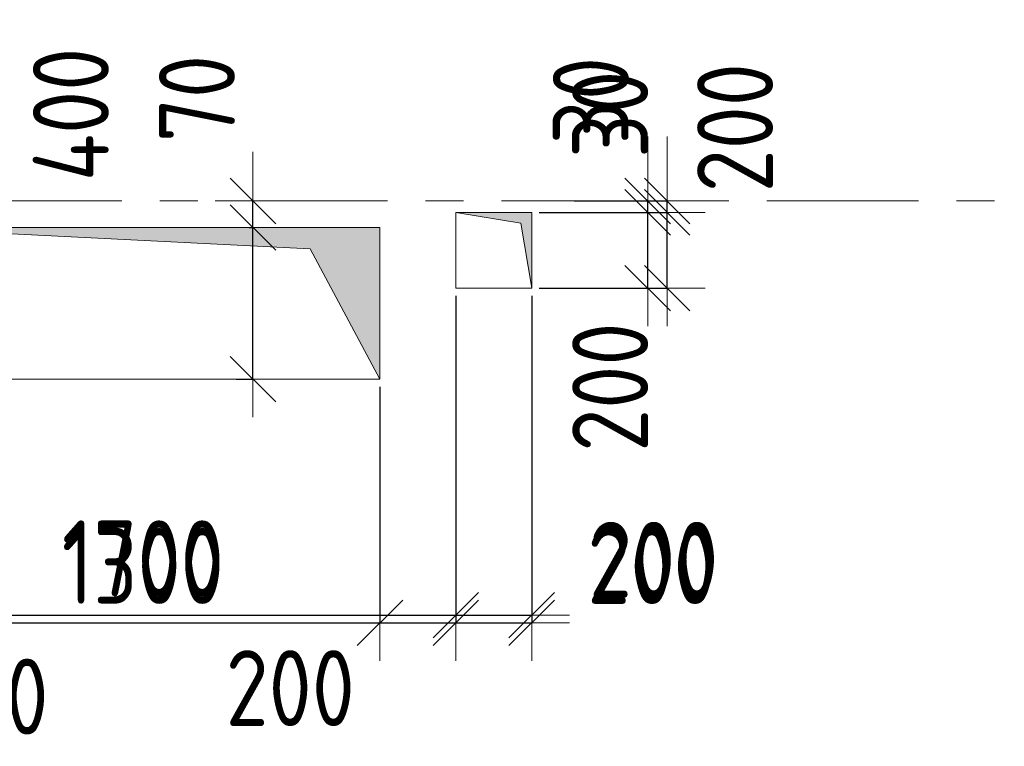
# Model space of a CAD drawing. Header units: metres. Extents: x -38 to 97, y -15 to 21.
# Tile 45 of 139: x 33.9 to 36.5, y 7.56 to 9.48. Entities that reach past the tile are written whole.
import ezdxf

# ---------------------------------------------------------------- set-up
doc = ezdxf.new("R2010")
doc.units = ezdxf.units.M
doc.header["$PDMODE"] = 65
doc.linetypes.add('______11', pattern=[0.5, 0.4, -0.05, 0, -0.05])
doc.linetypes.add('______5', pattern=[1.1, 0.8, -0.1, 0.1, -0.1])
for name, color, linetype, lineweight in [('XR$2$Осевая линия (1)', 7, '______5', 13), ('XR$3$Перекрытие (1)', 7, 'Continuous', 35), ('XR$4$Размерная линия (1)', 7, 'Continuous', 13), ('XR$5$Размерная линия (1)', 7, 'Continuous', 13)]:
    doc.layers.add(name, color=color, linetype=linetype, lineweight=lineweight)
doc.layers.add('XR$3$Макрос проема_ отверстия', color=7, linetype='Continuous', lineweight=13, true_color=0x2d2d2d)
doc.styles.add('ISOCPEUR', font='txt')
doc.dimstyles.new('DIMSTYLE_3', dxfattribs={"dimtxt": 0.2, "dimasz": 0.2, "dimexe": 0, "dimexo": 0, "dimgap": 0.1, "dimtad": 2, "dimdec": 0, "dimlfac": 1000, "dimrnd": 5, "dimzin": 12, "dimdsep": 46, "dimtxsty": 'ISOCPEUR', "dimblk1": 'ALL_ML_STRICH', "dimblk2": 'ALL_ML_STRICH', "dimsah": 1, "dimcen": 0, "dimclrd": 7, "dimclre": 256, "dimclrt": 7, "dimadec": 0, "dimazin": 0, "dimtfac": 1, "dimtdec": 0, "dimtix": 1, "dimtmove": 2, "dimatfit": 3, "dimfxl": 0, "dimtzin": 0, "dimlwd": 0, "dimlwe": -3, "dimarcsym": 0})
doc.dimstyles.new('DIMSTYLE_6', dxfattribs={"dimtxt": 0.2, "dimasz": 0.2, "dimexe": 0, "dimexo": 0, "dimgap": 0.1, "dimtad": 2, "dimdec": 0, "dimlfac": 1000, "dimrnd": 5, "dimzin": 12, "dimdsep": 46, "dimtxsty": 'ISOCPEUR', "dimblk1": 'ALL_ML_STRICH', "dimblk2": 'ALL_ML_STRICH', "dimsah": 1, "dimcen": 0, "dimclrd": 7, "dimclre": 256, "dimclrt": 7, "dimadec": 0, "dimazin": 0, "dimtfac": 1, "dimtdec": 0, "dimtix": 1, "dimtmove": 2, "dimatfit": 3, "dimfxl": 0, "dimtvp": 1.2, "dimtzin": 0, "dimlwd": 0, "dimlwe": -3, "dimarcsym": 0})
doc.dimstyles.new('DIMSTYLE_7', dxfattribs={"dimtxt": 0.2, "dimasz": 0.2, "dimexe": 0, "dimexo": 0, "dimgap": 0.1, "dimtad": 0, "dimdec": 0, "dimlfac": 1000, "dimrnd": 5, "dimzin": 12, "dimdsep": 46, "dimtxsty": 'ISOCPEUR', "dimblk1": 'ALL_ML_STRICH', "dimblk2": 'ALL_ML_STRICH', "dimsah": 1, "dimcen": 0, "dimclrd": 7, "dimclre": 256, "dimclrt": 7, "dimadec": 0, "dimazin": 0, "dimtfac": 1, "dimtdec": 0, "dimtix": 1, "dimtmove": 2, "dimatfit": 3, "dimfxl": 0, "dimtvp": 1.2, "dimtzin": 0, "dimlwd": 0, "dimlwe": -3, "dimarcsym": 0})

# ---------------------------------------------------------------- blocks, each defined once
blk = doc.blocks.new('Отображение проема', base_point=(-1.1579, -49.3094))
at = {"layer": 'XR$3$Макрос проема_ отверстия', "true_color": 0x000000, "transparency": 33554687}
blk.add_hatch(color=18, dxfattribs=at).paths.add_polyline_path([(-1.1579, -50.1094), (-1.0448, -49.4225), (-0.3579, -49.3094), (-1.1579, -49.3094)])
at = {"layer": 'XR$3$Макрос проема_ отверстия', "transparency": 33554687}
for p, q in [((-1.1579, -50.1094), (-1.1579, -49.3094)), ((-1.1579, -49.3094), (-0.3579, -49.3094)), ((-1.0448, -49.4225), (-0.3579, -49.3094)), ((-1.1579, -50.1094), (-1.0448, -49.4225))]:
    blk.add_line(p, q, dxfattribs=at)
blk = doc.blocks.new('ALL_ML_STRICH')
at = {"color": 0, "linetype": 'ByBlock', "lineweight": -2}
for p, q in [((0, -0.5), (0, 0.5)), ((-0.3, -0.3), (0.3, 0.3)), ((-1, 0), (0.5, 0))]:
    blk.add_line(p, q, dxfattribs=at)
blk = doc.blocks.new('*D303')
at = {"layer": 'DEFPOINTS', "color": 7, "linetype": 'Continuous', "lineweight": 13, "transparency": 33554687}
for p in [(35.27, 8.97), (35.27, 8.77), (35.5559, 8.77)]:
    blk.add_point(p, dxfattribs=at)
at = {"layer": 'XR$4$Размерная линия (1)', "color": 9, "linetype": 'Continuous', "lineweight": -2, "true_color": 0xc7c7c7, "transparency": 33554687}
for p, q in [((35.29, 8.97), (35.5559, 8.97)), ((35.29, 8.77), (35.5559, 8.77))]:
    blk.add_line(p, q, dxfattribs=at)
at = {"layer": 'XR$4$Размерная линия (1)', "color": 7, "linetype": 'Continuous', "lineweight": -2, "transparency": 33554687}
blk.add_line((35.5559, 8.77), (35.5559, 8.97), dxfattribs=at)
at = {"layer": 'XR$4$Размерная линия (1)', "color": 7, "linetype": 'Continuous', "lineweight": 13, "transparency": 33554687, "xscale": 0.2, "yscale": 0.2, "zscale": 0.2}
for p, rotation in [((35.5559, 8.97), 90), ((35.5559, 8.77), 270)]:
    blk.add_blockref('ALL_ML_STRICH', p, dxfattribs=dict(at, rotation=rotation))
at = {"layer": 'XR$4$Размерная линия (1)', "color": 7, "linetype": 'Continuous', "lineweight": 13, "transparency": 33554687, "insert": (35.7861, 9.1932), "char_height": 0.2, "width": 0.5, "attachment_point": 5, "rotation": 90, "style": 'ISOCPEUR'}
blk.add_mtext('\\W0.83;\\A1;{200}', dxfattribs=at)
blk = doc.blocks.new('*D304')
at = {"layer": 'DEFPOINTS', "color": 7, "linetype": 'Continuous', "lineweight": 13, "transparency": 33554687}
for p in [(35.4228, 9), (35.27, 8.97), (35.5559, 8.97)]:
    blk.add_point(p, dxfattribs=at)
at = {"layer": 'XR$4$Размерная линия (1)', "color": 9, "linetype": 'Continuous', "lineweight": -2, "true_color": 0xc7c7c7, "transparency": 33554687}
for p, q in [((35.4428, 9), (35.5559, 9)), ((35.29, 8.97), (35.5559, 8.97))]:
    blk.add_line(p, q, dxfattribs=at)
at = {"layer": 'XR$4$Размерная линия (1)', "color": 7, "linetype": 'Continuous', "lineweight": -2, "transparency": 33554687}
blk.add_line((35.5559, 8.97), (35.5559, 9), dxfattribs=at)
at = {"layer": 'XR$4$Размерная линия (1)', "color": 7, "linetype": 'Continuous', "lineweight": 13, "transparency": 33554687, "xscale": 0.2, "yscale": 0.2, "zscale": 0.2}
for p, rotation in [((35.5559, 8.97), 270), ((35.5559, 9), 90)]:
    blk.add_blockref('ALL_ML_STRICH', p, dxfattribs=dict(at, rotation=rotation))
at = {"layer": 'XR$4$Размерная линия (1)', "color": 7, "linetype": 'Continuous', "lineweight": 13, "transparency": 33554687, "insert": (35.4058, 9.2645), "char_height": 0.2, "width": 0.333333, "attachment_point": 5, "rotation": 90, "style": 'ISOCPEUR'}
blk.add_mtext('\\W0.83;\\A1;{30}', dxfattribs=at)
blk = doc.blocks.new('*D329')
at = {"layer": 'DEFPOINTS', "color": 7, "linetype": 'Continuous', "lineweight": 13, "transparency": 33554687}
for p in [(35.05, 8.77), (33.35, 8.53), (33.35, 7.9077)]:
    blk.add_point(p, dxfattribs=at)
at = {"layer": 'XR$4$Размерная линия (1)', "color": 9, "linetype": 'Continuous', "lineweight": -2, "true_color": 0xc7c7c7, "transparency": 33554687}
for p, q in [((35.05, 8.75), (35.05, 7.9077)), ((33.35, 8.51), (33.35, 7.9077))]:
    blk.add_line(p, q, dxfattribs=at)
at = {"layer": 'XR$4$Размерная линия (1)', "color": 7, "linetype": 'Continuous', "lineweight": -2, "transparency": 33554687}
blk.add_line((33.35, 7.9077), (35.05, 7.9077), dxfattribs=at)
at = {"layer": 'XR$4$Размерная линия (1)', "color": 7, "linetype": 'Continuous', "lineweight": 13, "transparency": 33554687, "xscale": 0.2, "yscale": 0.2, "zscale": 0.2, "rotation": 180}
blk.add_blockref('ALL_ML_STRICH', (33.35, 7.9077), dxfattribs=at)
at = {"layer": 'XR$4$Размерная линия (1)', "color": 7, "linetype": 'Continuous', "lineweight": 13, "transparency": 33554687, "xscale": 0.2, "yscale": 0.2, "zscale": 0.2}
blk.add_blockref('ALL_ML_STRICH', (35.05, 7.9077), dxfattribs=at)
at = {"layer": 'XR$4$Размерная линия (1)', "color": 7, "linetype": 'Continuous', "lineweight": 13, "transparency": 33554687, "insert": (34.225, 8.0577), "char_height": 0.2, "width": 0.666667, "attachment_point": 5, "style": 'ISOCPEUR'}
blk.add_mtext('\\W0.83;\\A1;{1700}', dxfattribs=at)
blk = doc.blocks.new('*D330')
at = {"layer": 'DEFPOINTS', "color": 7, "linetype": 'Continuous', "lineweight": 13, "transparency": 33554687}
for p in [(35.05, 8.77), (35.25, 8.77), (35.05, 7.9077)]:
    blk.add_point(p, dxfattribs=at)
at = {"layer": 'XR$4$Размерная линия (1)', "color": 9, "linetype": 'Continuous', "lineweight": -2, "true_color": 0xc7c7c7, "transparency": 33554687}
for p, q in [((35.05, 8.75), (35.05, 7.9077)), ((35.25, 8.75), (35.25, 7.9077))]:
    blk.add_line(p, q, dxfattribs=at)
at = {"layer": 'XR$4$Размерная линия (1)', "color": 7, "linetype": 'Continuous', "lineweight": -2, "transparency": 33554687}
blk.add_line((35.05, 7.9077), (35.25, 7.9077), dxfattribs=at)
at = {"layer": 'XR$4$Размерная линия (1)', "color": 7, "linetype": 'Continuous', "lineweight": 13, "transparency": 33554687, "xscale": 0.2, "yscale": 0.2, "zscale": 0.2, "rotation": 180}
blk.add_blockref('ALL_ML_STRICH', (35.05, 7.9077), dxfattribs=at)
at = {"layer": 'XR$4$Размерная линия (1)', "color": 7, "linetype": 'Continuous', "lineweight": 13, "transparency": 33554687, "xscale": 0.2, "yscale": 0.2, "zscale": 0.2}
blk.add_blockref('ALL_ML_STRICH', (35.25, 7.9077), dxfattribs=at)
at = {"layer": 'XR$4$Размерная линия (1)', "color": 7, "linetype": 'Continuous', "lineweight": 13, "transparency": 33554687, "insert": (35.5719, 8.0539), "char_height": 0.2, "width": 0.5, "attachment_point": 5, "style": 'ISOCPEUR'}
blk.add_mtext('\\W0.83;\\A1;{200}', dxfattribs=at)
blk = doc.blocks.new('*D636')
at = {"layer": 'DEFPOINTS', "color": 7, "linetype": 'Continuous', "lineweight": 13, "transparency": 33554687}
for p in [(34.5253, 8.93), (34.4911, 8.53), (34.5153, 8.53)]:
    blk.add_point(p, dxfattribs=at)
at = {"layer": 'XR$5$Размерная линия (1)', "color": 9, "linetype": 'Continuous', "lineweight": -2, "true_color": 0xc7c7c7, "transparency": 33554687}
for p, q in [((34.5053, 8.93), (34.5153, 8.93)), ((34.4711, 8.53), (34.5153, 8.53))]:
    blk.add_line(p, q, dxfattribs=at)
at = {"layer": 'XR$5$Размерная линия (1)', "color": 7, "linetype": 'Continuous', "lineweight": -2, "transparency": 33554687}
blk.add_line((34.5153, 8.53), (34.5153, 8.93), dxfattribs=at)
at = {"layer": 'XR$5$Размерная линия (1)', "color": 7, "linetype": 'Continuous', "lineweight": 13, "transparency": 33554687, "xscale": 0.2, "yscale": 0.2, "zscale": 0.2}
for p, rotation in [((34.5153, 8.93), 90), ((34.5153, 8.53), 270)]:
    blk.add_blockref('ALL_ML_STRICH', p, dxfattribs=dict(at, rotation=rotation))
at = {"layer": 'XR$5$Размерная линия (1)', "color": 7, "linetype": 'Continuous', "lineweight": 13, "transparency": 33554687, "insert": (34.0352, 9.228), "char_height": 0.2, "width": 0.5, "attachment_point": 5, "rotation": 90, "style": 'ISOCPEUR'}
blk.add_mtext('\\W0.83;\\A1;{400}', dxfattribs=at)
blk = doc.blocks.new('*D637')
at = {"layer": 'DEFPOINTS', "color": 7, "linetype": 'Continuous', "lineweight": 13, "transparency": 33554687}
for p in [(34.5339, 9), (34.5153, 8.93), (34.5253, 8.93)]:
    blk.add_point(p, dxfattribs=at)
at = {"layer": 'XR$5$Размерная линия (1)', "color": 9, "linetype": 'Continuous', "lineweight": -2, "true_color": 0xc7c7c7, "transparency": 33554687}
for p, q in [((34.5139, 9), (34.5153, 9)), ((34.5053, 8.93), (34.5153, 8.93))]:
    blk.add_line(p, q, dxfattribs=at)
at = {"layer": 'XR$5$Размерная линия (1)', "color": 7, "linetype": 'Continuous', "lineweight": -2, "transparency": 33554687}
blk.add_line((34.5153, 8.93), (34.5153, 9), dxfattribs=at)
at = {"layer": 'XR$5$Размерная линия (1)', "color": 7, "linetype": 'Continuous', "lineweight": 13, "transparency": 33554687, "xscale": 0.2, "yscale": 0.2, "zscale": 0.2}
for p, rotation in [((34.5153, 8.93), 270), ((34.5153, 9), 90)]:
    blk.add_blockref('ALL_ML_STRICH', p, dxfattribs=dict(at, rotation=rotation))
at = {"layer": 'XR$5$Размерная линия (1)', "color": 7, "linetype": 'Continuous', "lineweight": 13, "transparency": 33554687, "insert": (34.3675, 9.2701), "char_height": 0.2, "width": 0.333333, "attachment_point": 5, "rotation": 90, "style": 'ISOCPEUR'}
blk.add_mtext('\\W0.83;\\A1;{70}', dxfattribs=at)
blk = doc.blocks.new('*D640')
at = {"layer": 'DEFPOINTS', "color": 7, "linetype": 'Continuous', "lineweight": 13, "transparency": 33554687}
for p in [(35.25, 8.97), (35.25, 8.77), (35.6071, 8.77)]:
    blk.add_point(p, dxfattribs=at)
at = {"layer": 'XR$5$Размерная линия (1)', "color": 9, "linetype": 'Continuous', "lineweight": -2, "true_color": 0xc7c7c7, "transparency": 33554687}
for p, q in [((35.27, 8.97), (35.6071, 8.97)), ((35.27, 8.77), (35.6071, 8.77))]:
    blk.add_line(p, q, dxfattribs=at)
at = {"layer": 'XR$5$Размерная линия (1)', "color": 7, "linetype": 'Continuous', "lineweight": -2, "transparency": 33554687}
blk.add_line((35.6071, 8.77), (35.6071, 8.97), dxfattribs=at)
at = {"layer": 'XR$5$Размерная линия (1)', "color": 7, "linetype": 'Continuous', "lineweight": 13, "transparency": 33554687, "xscale": 0.2, "yscale": 0.2, "zscale": 0.2}
for p, rotation in [((35.6071, 8.97), 90), ((35.6071, 8.77), 270)]:
    blk.add_blockref('ALL_ML_STRICH', p, dxfattribs=dict(at, rotation=rotation))
at = {"layer": 'XR$5$Размерная линия (1)', "color": 7, "linetype": 'Continuous', "lineweight": 13, "transparency": 33554687, "insert": (35.4568, 8.5091), "char_height": 0.2, "width": 0.5, "attachment_point": 5, "rotation": 90, "style": 'ISOCPEUR'}
blk.add_mtext('\\W0.83;\\A1;{200}', dxfattribs=at)
blk = doc.blocks.new('*D641')
at = {"layer": 'DEFPOINTS', "color": 7, "linetype": 'Continuous', "lineweight": 13, "transparency": 33554687}
for p in [(35.3418, 9), (35.25, 8.97), (35.6071, 8.97)]:
    blk.add_point(p, dxfattribs=at)
at = {"layer": 'XR$5$Размерная линия (1)', "color": 9, "linetype": 'Continuous', "lineweight": -2, "true_color": 0xc7c7c7, "transparency": 33554687}
for p, q in [((35.3618, 9), (35.6071, 9)), ((35.27, 8.97), (35.6071, 8.97))]:
    blk.add_line(p, q, dxfattribs=at)
at = {"layer": 'XR$5$Размерная линия (1)', "color": 7, "linetype": 'Continuous', "lineweight": -2, "transparency": 33554687}
blk.add_line((35.6071, 8.97), (35.6071, 9), dxfattribs=at)
at = {"layer": 'XR$5$Размерная линия (1)', "color": 7, "linetype": 'Continuous', "lineweight": 13, "transparency": 33554687, "xscale": 0.2, "yscale": 0.2, "zscale": 0.2}
for p, rotation in [((35.6071, 8.97), 270), ((35.6071, 9), 90)]:
    blk.add_blockref('ALL_ML_STRICH', p, dxfattribs=dict(at, rotation=rotation))
at = {"layer": 'XR$5$Размерная линия (1)', "color": 7, "linetype": 'Continuous', "lineweight": 13, "transparency": 33554687, "insert": (35.4568, 9.2284), "char_height": 0.2, "width": 0.333333, "attachment_point": 5, "rotation": 90, "style": 'ISOCPEUR'}
blk.add_mtext('\\W0.83;\\A1;{30}', dxfattribs=at)
blk = doc.blocks.new('*D653')
at = {"layer": 'DEFPOINTS', "color": 7, "linetype": 'Continuous', "lineweight": 13, "transparency": 33554687}
for p in [(33.35, 8.53), (33.55, 8.53), (33.35, 7.8877)]:
    blk.add_point(p, dxfattribs=at)
at = {"layer": 'XR$5$Размерная линия (1)', "color": 9, "linetype": 'Continuous', "lineweight": -2, "true_color": 0xc7c7c7, "transparency": 33554687}
for p, q in [((33.35, 8.51), (33.35, 7.8877)), ((33.55, 8.51), (33.55, 7.8877))]:
    blk.add_line(p, q, dxfattribs=at)
at = {"layer": 'XR$5$Размерная линия (1)', "color": 7, "linetype": 'Continuous', "lineweight": -2, "transparency": 33554687}
blk.add_line((33.35, 7.8877), (33.55, 7.8877), dxfattribs=at)
at = {"layer": 'XR$5$Размерная линия (1)', "color": 7, "linetype": 'Continuous', "lineweight": 13, "transparency": 33554687, "xscale": 0.2, "yscale": 0.2, "zscale": 0.2, "rotation": 180}
blk.add_blockref('ALL_ML_STRICH', (33.35, 7.8877), dxfattribs=at)
at = {"layer": 'XR$5$Размерная линия (1)', "color": 7, "linetype": 'Continuous', "lineweight": 13, "transparency": 33554687, "xscale": 0.2, "yscale": 0.2, "zscale": 0.2}
blk.add_blockref('ALL_ML_STRICH', (33.55, 7.8877), dxfattribs=at)
at = {"layer": 'XR$5$Размерная линия (1)', "color": 7, "linetype": 'Continuous', "lineweight": 13, "transparency": 33554687, "insert": (33.8062, 7.6933), "char_height": 0.2, "width": 0.5, "attachment_point": 5, "style": 'ISOCPEUR'}
blk.add_mtext('\\W0.83;\\A1;{200}', dxfattribs=at)
blk = doc.blocks.new('*D654')
at = {"layer": 'DEFPOINTS', "color": 7, "linetype": 'Continuous', "lineweight": 13, "transparency": 33554687}
for p in [(33.55, 8.53), (34.85, 8.53), (33.55, 7.8877)]:
    blk.add_point(p, dxfattribs=at)
at = {"layer": 'XR$5$Размерная линия (1)', "color": 9, "linetype": 'Continuous', "lineweight": -2, "true_color": 0xc7c7c7, "transparency": 33554687}
for p, q in [((33.55, 8.51), (33.55, 7.8877)), ((34.85, 8.51), (34.85, 7.8877))]:
    blk.add_line(p, q, dxfattribs=at)
at = {"layer": 'XR$5$Размерная линия (1)', "color": 7, "linetype": 'Continuous', "lineweight": -2, "transparency": 33554687}
blk.add_line((33.55, 7.8877), (34.85, 7.8877), dxfattribs=at)
at = {"layer": 'XR$5$Размерная линия (1)', "color": 7, "linetype": 'Continuous', "lineweight": 13, "transparency": 33554687, "xscale": 0.2, "yscale": 0.2, "zscale": 0.2, "rotation": 180}
blk.add_blockref('ALL_ML_STRICH', (33.55, 7.8877), dxfattribs=at)
at = {"layer": 'XR$5$Размерная линия (1)', "color": 7, "linetype": 'Continuous', "lineweight": 13, "transparency": 33554687, "xscale": 0.2, "yscale": 0.2, "zscale": 0.2}
blk.add_blockref('ALL_ML_STRICH', (34.85, 7.8877), dxfattribs=at)
at = {"layer": 'XR$5$Размерная линия (1)', "color": 7, "linetype": 'Continuous', "lineweight": 13, "transparency": 33554687, "insert": (34.225, 8.0377), "char_height": 0.2, "width": 0.666667, "attachment_point": 5, "style": 'ISOCPEUR'}
blk.add_mtext('\\W0.83;\\A1;{1300}', dxfattribs=at)
blk = doc.blocks.new('*D655')
at = {"layer": 'DEFPOINTS', "color": 7, "linetype": 'Continuous', "lineweight": 13, "transparency": 33554687}
for p in [(35.05, 8.77), (34.85, 8.53), (34.85, 7.8877)]:
    blk.add_point(p, dxfattribs=at)
at = {"layer": 'XR$5$Размерная линия (1)', "color": 9, "linetype": 'Continuous', "lineweight": -2, "true_color": 0xc7c7c7, "transparency": 33554687}
for p, q in [((35.05, 8.75), (35.05, 7.8877)), ((34.85, 8.51), (34.85, 7.8877))]:
    blk.add_line(p, q, dxfattribs=at)
at = {"layer": 'XR$5$Размерная линия (1)', "color": 7, "linetype": 'Continuous', "lineweight": -2, "transparency": 33554687}
blk.add_line((34.85, 7.8877), (35.05, 7.8877), dxfattribs=at)
at = {"layer": 'XR$5$Размерная линия (1)', "color": 7, "linetype": 'Continuous', "lineweight": 13, "transparency": 33554687, "xscale": 0.2, "yscale": 0.2, "zscale": 0.2, "rotation": 180}
blk.add_blockref('ALL_ML_STRICH', (34.85, 7.8877), dxfattribs=at)
at = {"layer": 'XR$5$Размерная линия (1)', "color": 7, "linetype": 'Continuous', "lineweight": 13, "transparency": 33554687, "xscale": 0.2, "yscale": 0.2, "zscale": 0.2}
blk.add_blockref('ALL_ML_STRICH', (35.05, 7.8877), dxfattribs=at)
at = {"layer": 'XR$5$Размерная линия (1)', "color": 7, "linetype": 'Continuous', "lineweight": 13, "transparency": 33554687, "insert": (34.6136, 7.7155), "char_height": 0.2, "width": 0.5, "attachment_point": 5, "style": 'ISOCPEUR'}
blk.add_mtext('\\W0.83;\\A1;{200}', dxfattribs=at)
blk = doc.blocks.new('*D656')
at = {"layer": 'DEFPOINTS', "color": 7, "linetype": 'Continuous', "lineweight": 13, "transparency": 33554687}
for p in [(35.05, 8.77), (35.25, 8.77), (35.05, 7.8877)]:
    blk.add_point(p, dxfattribs=at)
at = {"layer": 'XR$5$Размерная линия (1)', "color": 9, "linetype": 'Continuous', "lineweight": -2, "true_color": 0xc7c7c7, "transparency": 33554687}
for p, q in [((35.05, 8.75), (35.05, 7.8877)), ((35.25, 8.75), (35.25, 7.8877))]:
    blk.add_line(p, q, dxfattribs=at)
at = {"layer": 'XR$5$Размерная линия (1)', "color": 7, "linetype": 'Continuous', "lineweight": -2, "transparency": 33554687}
blk.add_line((35.05, 7.8877), (35.25, 7.8877), dxfattribs=at)
at = {"layer": 'XR$5$Размерная линия (1)', "color": 7, "linetype": 'Continuous', "lineweight": 13, "transparency": 33554687, "xscale": 0.2, "yscale": 0.2, "zscale": 0.2, "rotation": 180}
blk.add_blockref('ALL_ML_STRICH', (35.05, 7.8877), dxfattribs=at)
at = {"layer": 'XR$5$Размерная линия (1)', "color": 7, "linetype": 'Continuous', "lineweight": 13, "transparency": 33554687, "xscale": 0.2, "yscale": 0.2, "zscale": 0.2}
blk.add_blockref('ALL_ML_STRICH', (35.25, 7.8877), dxfattribs=at)
at = {"layer": 'XR$5$Размерная линия (1)', "color": 7, "linetype": 'Continuous', "lineweight": 13, "transparency": 33554687, "insert": (35.5669, 8.0374), "char_height": 0.2, "width": 0.5, "attachment_point": 5, "style": 'ISOCPEUR'}
blk.add_mtext('\\W0.83;\\A1;{200}', dxfattribs=at)

msp = doc.modelspace()

# ---------------------------------------------------------------- linework, layer by layer
at = {"layer": 'XR$2$Осевая линия (1)', "color": 253, "linetype": '______11', "lineweight": 13, "true_color": 0xa0a0a0, "transparency": 33554687}
msp.add_line((-2.63, 9), (62.6, 9), dxfattribs=at)
at = {"layer": 'XR$3$Перекрытие (1)', "color": 7, "linetype": 'Continuous', "lineweight": 13, "transparency": 33554687}
for p, q in [((35.05, 8.97), (35.05, 8.77)), ((35.25, 8.97), (35.05, 8.97)), ((35.25, 8.77), (35.25, 8.97)), ((34.85, 8.93), (33.55, 8.93)), ((34.85, 8.53), (34.85, 8.93)), ((35.05, 8.77), (35.25, 8.77)), ((33.55, 8.53), (34.85, 8.53))]:
    msp.add_line(p, q, dxfattribs=at)

# ---------------------------------------------------------------- block references
at = {"layer": 'XR$3$Макрос проема_ отверстия', "transparency": 33554687, "rotation": 270}
for p, xscale, yscale in [((35.25, 8.97), 0.25, 0.25), ((34.85, 8.93), 0.4999999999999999, 1.625)]:
    msp.add_blockref('Отображение проема', p, dxfattribs=dict(at, xscale=xscale, yscale=yscale))

# ---------------------------------------------------------------- dimensions: what is measured, and where the dimension line sits
at = {"layer": 'XR$4$Размерная линия (1)', "color": 7, "linetype": 'Continuous', "lineweight": 13, "transparency": 33554687}
for base, p1, p2, dimstyle, picture, middle in [((35.5559, 8.97), (35.29, 8.77), (35.29, 8.97), 'DIMSTYLE_7', '*D303', (35.7861, 9.1932)), ((35.5559, 9), (35.29, 8.97), (35.4428, 9), 'DIMSTYLE_6', '*D304', (35.4058, 9.2645))]:
    dim = msp.add_linear_dim(base=base, p1=p1, p2=p2, angle=90, dimstyle=dimstyle, override={"dimpost": '<>', "dimclrd": 7, "dimclre": 9, "dimclrt": 7, "dimlwd": 0, "dimlwe": 65533}, dxfattribs=at)
    dim.commit()
    dim.dimension.update_dxf_attribs({"geometry": picture, "text_midpoint": middle, "dimtype": 160})
for base, p1, p2, dimstyle, picture, middle in [((35.05, 7.9077), (33.35, 8.51), (35.05, 8.75), 'DIMSTYLE_3', '*D329', (34.225, 8.0577)), ((35.25, 7.9077), (35.05, 8.75), (35.25, 8.75), 'DIMSTYLE_6', '*D330', (35.5719, 8.0539))]:
    dim = msp.add_linear_dim(base=base, p1=p1, p2=p2, dimstyle=dimstyle, override={"dimpost": '<>', "dimclrd": 7, "dimclre": 9, "dimclrt": 7, "dimlwd": 0, "dimlwe": 65533}, dxfattribs=at)
    dim.commit()
    dim.dimension.update_dxf_attribs({"geometry": picture, "text_midpoint": middle, "dimtype": 160})
at = {"layer": 'XR$5$Размерная линия (1)', "color": 7, "linetype": 'Continuous', "lineweight": 13, "transparency": 33554687}
for base, p1, p2, picture, middle in [((34.5153, 8.93), (34.4711, 8.53), (34.5053, 8.93), '*D636', (34.0352, 9.228)), ((34.5153, 9), (34.5053, 8.93), (34.5139, 9), '*D637', (34.3675, 9.2701)), ((35.6071, 9), (35.27, 8.97), (35.3618, 9), '*D641', (35.4568, 9.2284)), ((35.6071, 8.97), (35.27, 8.77), (35.27, 8.97), '*D640', (35.4568, 8.5091))]:
    dim = msp.add_linear_dim(base=base, p1=p1, p2=p2, angle=90, dimstyle='DIMSTYLE_6', override={"dimpost": '<>', "dimclrd": 7, "dimclre": 9, "dimclrt": 7, "dimlwd": 0, "dimlwe": 65533}, dxfattribs=at)
    dim.commit()
    dim.dimension.update_dxf_attribs({"geometry": picture, "text_midpoint": middle, "dimtype": 160})
for base, p1, p2, dimstyle, picture, middle in [((35.05, 7.8877), (34.85, 8.51), (35.05, 8.75), 'DIMSTYLE_7', '*D655', (34.6136, 7.7155)), ((35.25, 7.8877), (35.05, 8.75), (35.25, 8.75), 'DIMSTYLE_6', '*D656', (35.5669, 8.0374)), ((33.55, 7.8877), (33.35, 8.51), (33.55, 8.51), 'DIMSTYLE_7', '*D653', (33.8062, 7.6933)), ((34.85, 7.8877), (33.55, 8.51), (34.85, 8.51), 'DIMSTYLE_3', '*D654', (34.225, 8.0377))]:
    dim = msp.add_linear_dim(base=base, p1=p1, p2=p2, dimstyle=dimstyle, override={"dimpost": '<>', "dimclrd": 7, "dimclre": 9, "dimclrt": 7, "dimlwd": 0, "dimlwe": 65533}, dxfattribs=at)
    dim.commit()
    dim.dimension.update_dxf_attribs({"geometry": picture, "text_midpoint": middle, "dimtype": 160})

doc.saveas('drawing.dxf')
